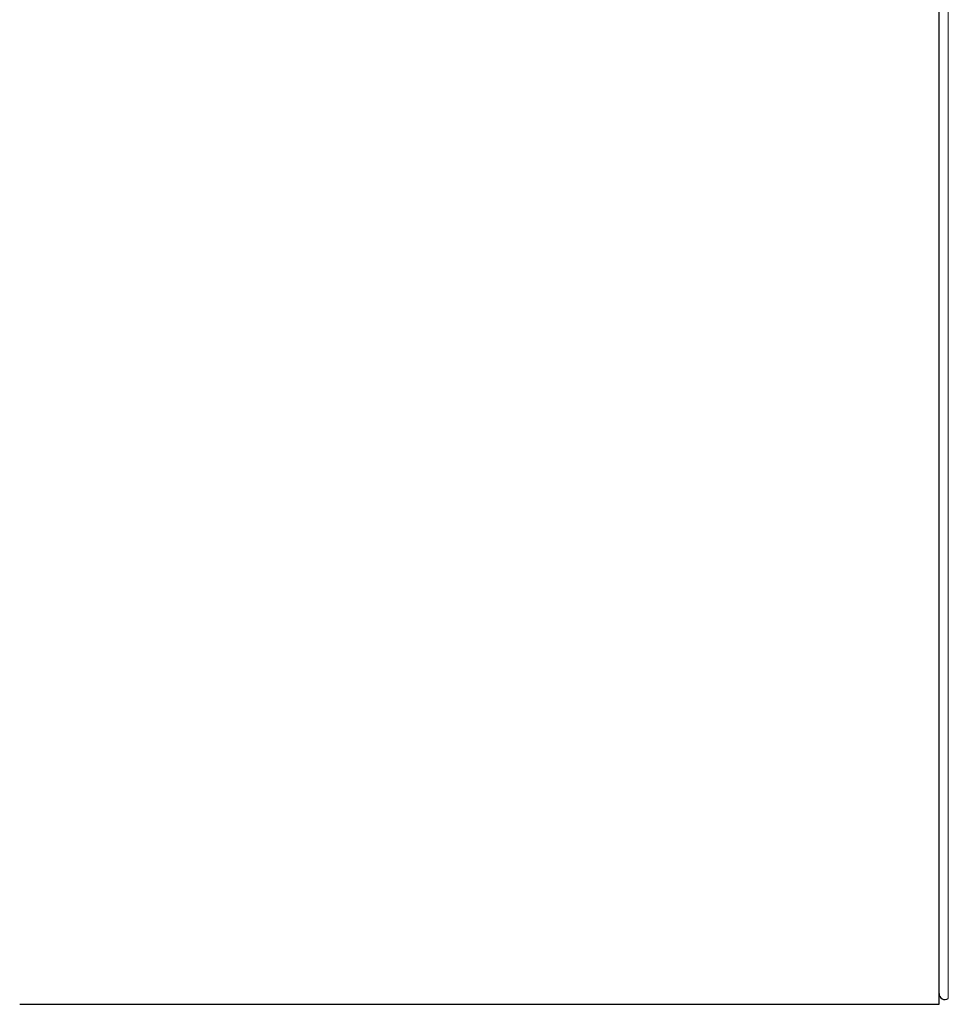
# Model space of a CAD drawing. Header units: millimetres. Extents: x 8 to 698, y 12 to 624.
# Tile 11 of 53: x 365 to 388, y 274 to 298. Entities that reach past the tile are written whole.
import ezdxf

# ---------------------------------------------------------------- set-up
doc = ezdxf.new("R2010")
doc.units = ezdxf.units.MM

msp = doc.modelspace()

# ---------------------------------------------------------------- linework, layer by layer
at = {"color": 7, "linetype": 'Continuous', "lineweight": 30}
for p, q in [((387.35, 297.806), (387.35, 322.056)), ((387.35, 297.806), (387.35, 321.788)), ((387.35, 273.556), (387.35, 297.806)), ((364.677, 273.556), (387.35, 273.556))]:
    msp.add_line(p, q, dxfattribs=at)
at = {"color": 8, "linetype": 'Continuous', "lineweight": 0}
msp.add_line((387.579, 321.915), (387.579, 273.696), dxfattribs=at)
at = {"color": 7, "linetype": 'Continuous', "lineweight": 30}
msp.add_arc((387.5, 273.823), 0.15, 180, 301.7662, dxfattribs=at)

doc.saveas('drawing.dxf')
